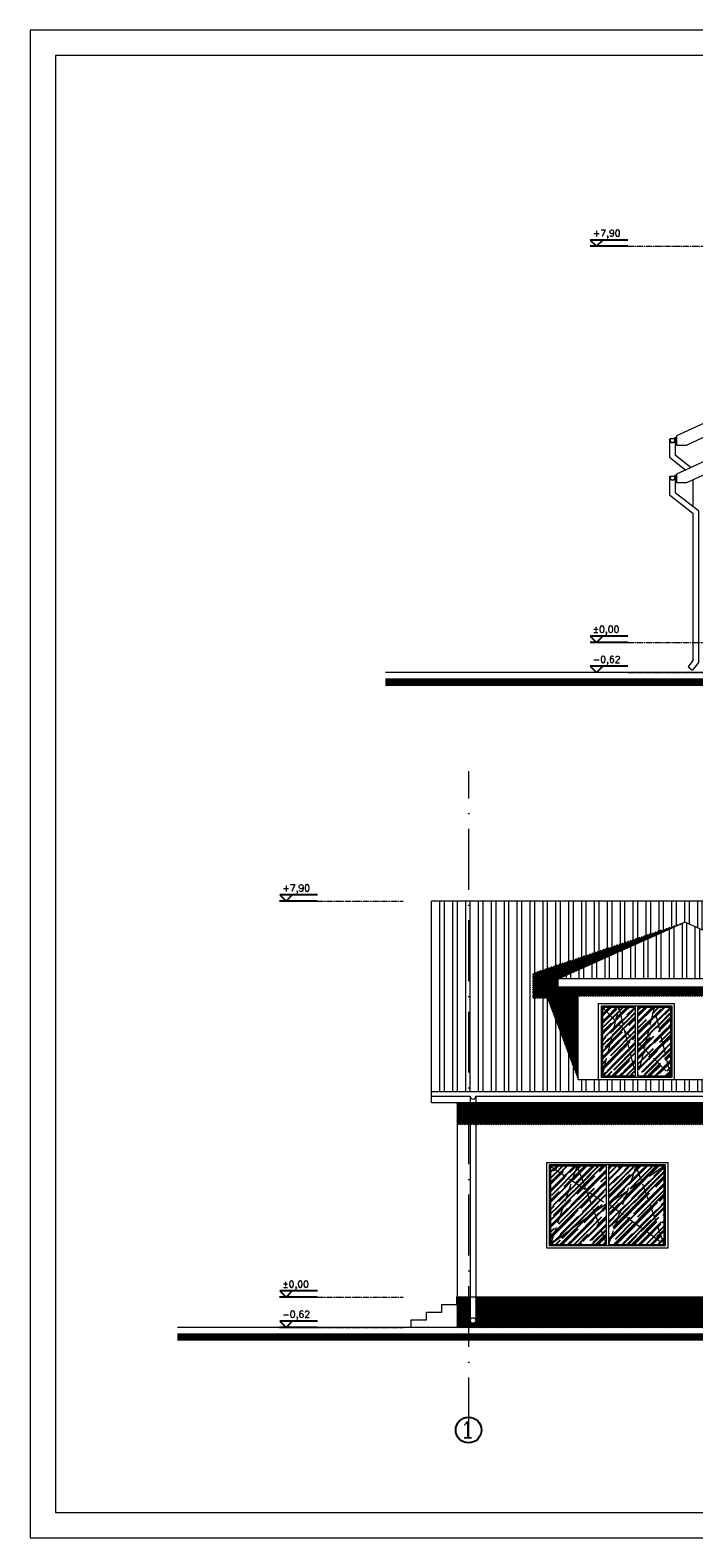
# Model space of a CAD drawing. Header units: millimetres. Extents: x -37273 to 136949, y -1495242345 to -598.
# Tile 19 of 53: x 50878 to 52186, y -14464 to -11494. Entities that reach past the tile are written whole.
import ezdxf

# ---------------------------------------------------------------- set-up
doc = ezdxf.new("R2010")
doc.units = ezdxf.units.MM
for name, pattern in [('ACAD_ISO02W100', [15, 12, -3]), ('ACAD_ISO10W100', [18, 12, -3, 0, -3]), ('HIDDEN', [9.525, 6.35, -3.175])]:
    doc.linetypes.add(name, pattern=pattern)
for name, color, linetype in [('cień1', 250, 'Continuous'), ('okna 1', 251, 'Continuous'), ('OPISY', 4, 'Continuous')]:
    doc.layers.add(name, color=color, linetype=linetype)
for name, color, linetype, lineweight in [('DIM', 15, 'Continuous', 5), ('urządzenia', 252, 'Continuous', 0), ('wymiarowannie', 253, 'Continuous', 5), ('ściany', 190, 'Continuous', 25)]:
    doc.layers.add(name, color=color, linetype=linetype, lineweight=lineweight)
doc.styles.add('op2', font='arial.ttf')
doc.styles.add('ROMANS', font='romans.shx')

# ---------------------------------------------------------------- blocks, each defined once
blk = doc.blocks.new('rynna150')
for p, q in [((-16.5, -6.9), (-16.5, -5.7)), ((-16.5, -5.7), (-16, -5.7)), ((-16, -6.9), (-16, -5.7)), ((-15.8, -6.9), (-16, -6.9)), ((-15.8, -5.7), (-15.8, -6.9)), ((-15.6, -6.9), (-15.6, -5.7)), ((-15.6, -9.4), (-15.6, -7)), ((-14.5, -6.2), (-15.3, -5.5)), ((-15.1, -6.9), (-15, -7)), ((-3.1, -4.7), (-14.5, -4.7)), ((-3.1, -2.1), (-3.1, -9.1)), ((-2, -8.6), (-2.8, -9.3)), ((-2, -5), (-1.2, -4.3)), ((-1.5, -5.8), (-1.5, -5.8)), ((-1, -6.9), (-1, -4.5)), ((-1, -7), (-1, -9.4)), ((-0.7, -4.5), (-0.7, -6.5)), ((-0.7, -6.5), (-0.6, -6.5)), ((-0.6, -7.5), (-0.6, -0.8)), ((0, -6.9), (0, -0.5))]:
    blk.add_line(p, q)
at = {"linetype": 'HIDDEN', "ltscale": 0.05}
for p, q in [((-16, -6.4), (-16.5, -6.4)), ((-16, -6.6), (-16.5, -6.6)), ((-0.6, -5.5), (0, -5.5)), ((-0.6, -5.8), (0, -5.8))]:
    blk.add_line(p, q, dxfattribs=at)
for centre, radius, start, end in [((-16.5, -6.5), 0.318, 90, 270), ((-8.3, -6.9), 8.26, 180, 0), ((-14.9, -5.7), 1.05, 291.9996, 180), ((-8.3, -6.9), 7.7, 180, 0), ((-14.9, -5.7), 0.891, 288.0434, 180), ((-14.9, -5.7), 0.648, 308.41, 180), ((-8.3, -6.9), 7.29, 180, 0), ((-2.4, -9.1), 0.648, 180, 51.59), ((-1.6, -4.5), 1.05, 0, 248.0004), ((-1.6, -4.5), 0.891, 0, 251.9566), ((-1.6, -4.5), 0.648, 0, 231.59), ((0.2, -5.1), 0.318, 270, 90)]:
    blk.add_arc(centre, radius, start, end)
for points in [[(-14.6, -6.5), (-14.9, -6.7), (-15.1, -6.9)], [(-14.5, -6.7), (-14.7, -6.8), (-15, -7)], [(-2, -5.5), (-1.8, -5.6), (-1.6, -5.8)], [(-1.9, -5.4), (-1.7, -5.5), (-1.5, -5.8)]]:
    blk.add_spline(points, degree=3)

msp = doc.modelspace()

# ---------------------------------------------------------------- hatches: boundary and pattern name
at = {"layer": 'cień1', "ltscale": 3}
h = msp.add_hatch(dxfattribs=at)
h.set_pattern_fill('ANSI31', color=250, scale=0.8)
h.set_pattern_definition([(45, (90222.9019, -14136.45), (-1.79605122, 1.79605122), [])])
h.paths.add_polyline_path([(51868.52, -13400.69), (51868.52, -13351.14), (52168.03, -13250.99), (51918.19, -13362.22), (51918.19, -13378.82), (51958.03, -13378.82), (51958.03, -13561.35), (51897.37, -13400.69)])
h = msp.add_hatch(dxfattribs=at)
h.set_pattern_fill('ANSI31', color=250, scale=0.8)
h.set_pattern_definition([(45, (90890.417, -13971.4335), (-1.79605122, 1.79605122), [])])
h.paths.add_polyline_path([(51958.03, -13378.82), (51958.03, -13396.33), (52378.03, -13396.33), (52378.03, -13378.82)])
h = msp.add_hatch(dxfattribs=at)
h.set_pattern_fill('ANSI31', color=250, scale=0.8)
h.set_pattern_definition([(45, (90073.417, -14239.707), (-1.79605122, 1.79605122), [])])
h.paths.add_polyline_path([(51719.03, -13606.76), (53254.62, -13606.76), (53254.62, -13649.7), (51719.03, -13649.7)])
h.paths.add_polyline_path([(53321.03, -13624.45), (54549.03, -13624.45), (54549.03, -13664.61), (53321.03, -13664.61)])
h = msp.add_hatch(dxfattribs=at)
h.set_pattern_fill('ANSI31', color=251, scale=0.8)
h.set_pattern_definition([(45, (90073.417, -14624.1958), (-1.79605122, 1.79605122), [])])
h.paths.add_polyline_path([(51719.03, -14049.1), (51719.03, -13989.1), (51745.19, -13989.1), (51745.19, -14035.38, 1.0092597), (51756.19, -14035.47), (51756.19, -13989.1), (53043.76, -13989.1), (53043.76, -14038.33, 1.0092597), (53054.75, -14038.43), (53054.75, -13989.1), (53321.03, -13989.1), (53321.03, -14049.1)])
h.paths.add_polyline_path([(53321.03, -14049.1), (53321.03, -13989.1), (53347.19, -13989.1), (53347.19, -14038.33, 1.0092597), (53358.19, -14038.43), (53358.19, -13989.1), (54510.25, -13989.1), (54510.25, -14038.33, 1.0092597), (54521.25, -14038.43), (54521.25, -13989.1), (54549.03, -13989.1), (54549.03, -14049.1)])
h.paths.add_polyline_path([(54698.03, -14034.1), (54698.03, -13989.1), (55372.03, -13989.1), (55372.03, -14034.1)])
at = {"layer": 'okna 1'}
h = msp.add_hatch(dxfattribs=at)
h.set_pattern_fill('AR-RROOF', color=251, scale=0.49, angle=45)
h.set_pattern_definition([(45, (86564.07, -14128.95), (10.560781, 28.162083), [186.69, -24.892, 62.23, -12.446]), (45, (86571.375, -14112.845), (-20.505517, 2.904215), [37.338, -4.10718, 74.676, -9.3345]), (45, (86560.99, -14117.069), (39.866949, 51.6598214), [99.568, -17.4244, 49.784, -12.446])])
h.paths.add_polyline_path([(52088.11, -13499.85), (52096.84, -13463.85), (52114.32, -13445.85), (52140.53, -13553.85)])
h.paths.add_polyline_path([(52005.53, -13553.85), (52031.72, -13445.85), (52049.18, -13463.85), (52057.91, -13499.85)])
h.paths.add_polyline_path([(52114.32, -13445.85), (52140.53, -13553.85), (52140.53, -13418.85)])
h.paths.add_polyline_path([(52075, -13553.85), (52088.11, -13499.85), (52140.53, -13553.85)])
h.paths.add_polyline_path([(52005.53, -13553.85), (52031.72, -13445.85), (52005.53, -13418.85)])
h.paths.add_polyline_path([(52005.53, -13553.85), (52057.91, -13499.85), (52071, -13553.85)])
h.paths.add_polyline_path([(52075, -13486.35), (52075, -13418.85), (52107.76, -13418.85), (52096.84, -13463.85)])
h.paths.add_polyline_path([(52038.26, -13418.85), (52071, -13418.85), (52071, -13486.35), (52049.18, -13463.85)])
h.paths.add_polyline_path([(52107.76, -13418.85), (52140.53, -13418.85), (52114.32, -13445.85)])
h.paths.add_polyline_path([(52005.53, -13418.85), (52038.26, -13418.85), (52031.72, -13445.85)])
h.paths.add_polyline_path([(52075, -13553.85), (52088.11, -13499.85), (52075, -13486.35)])
h.paths.add_polyline_path([(52057.91, -13499.85), (52071, -13553.85), (52071, -13486.35)])
h.paths.add_polyline_path([(52075, -13486.35), (52096.84, -13463.85), (52088.11, -13499.85)])
h.paths.add_polyline_path([(52057.91, -13499.85), (52049.18, -13463.85), (52071, -13486.35)])
h.paths.add_polyline_path([(52096.84, -13463.85), (52114.32, -13445.85), (52107.76, -13418.85)])
h.paths.add_polyline_path([(52031.72, -13445.85), (52049.18, -13463.85), (52038.26, -13418.85)])
h = msp.add_hatch(dxfattribs=at)
h.set_pattern_fill('AR-RROOF', color=251, scale=0.49, angle=45)
h.set_pattern_definition([(45, (86462.07, -14460.696), (10.560781, 28.162083), [186.69, -24.892, 62.23, -12.446]), (45, (86469.375, -14444.59), (-20.505517, 2.904215), [37.338, -4.10718, 74.676, -9.3345]), (45, (86458.99, -14448.815), (39.866949, 51.6598214), [99.568, -17.4244, 49.784, -12.446])])
h.paths.add_polyline_path([(52040.19, -13822.09), (52055.12, -13780.3), (52083.17, -13761.43), (52127.53, -13885.6)])
h.paths.add_polyline_path([(51903.53, -13885.6), (51946.15, -13760.28), (51973.52, -13778.69), (51989.98, -13822.71)])
h.paths.add_polyline_path([(52017.5, -13885.6), (52040.19, -13822.09), (52127.53, -13885.6)])
h.paths.add_polyline_path([(51903.53, -13885.6), (51989.98, -13822.71), (52013.5, -13885.6)])
h.paths.add_polyline_path([(52127.53, -13885.6), (52127.53, -13779.6), (52127.53, -13731.6), (52083.17, -13761.43)])
h.paths.add_polyline_path([(51903.53, -13779.6), (51903.53, -13885.6), (51946.15, -13760.28), (51903.53, -13731.6)])
h.paths.add_polyline_path([(51955.9, -13731.6), (52013.5, -13731.6), (52013.5, -13805.6), (51973.52, -13778.69)])
h.paths.add_polyline_path([(52017.5, -13731.6), (52072.51, -13731.6), (52055.12, -13780.3), (52017.5, -13805.6)])
h.paths.add_polyline_path([(52013.5, -13885.6), (52013.5, -13805.6), (51989.98, -13822.71)])
h.paths.add_polyline_path([(52017.5, -13885.6), (52040.19, -13822.09), (52017.5, -13805.6)])
h.paths.add_polyline_path([(52013.5, -13805.6), (51973.52, -13778.69), (51989.98, -13822.71)])
h.paths.add_polyline_path([(52083.17, -13761.43), (52127.53, -13731.6), (52072.51, -13731.6)])
h.paths.add_polyline_path([(52055.12, -13780.3), (52017.5, -13805.6), (52040.19, -13822.09)])
h.paths.add_polyline_path([(51903.53, -13731.6), (51946.15, -13760.28), (51955.9, -13731.6)])
h.paths.add_polyline_path([(52083.17, -13761.43), (52072.51, -13731.6), (52055.12, -13780.3)])
h.paths.add_polyline_path([(51973.52, -13778.69), (51955.9, -13731.6), (51946.15, -13760.28)])
at = {"layer": 'wymiarowannie', "lineweight": 13, "ltscale": 3}
h = msp.add_hatch(dxfattribs=at)
h.set_pattern_fill('STEEL', color=252, scale=8, angle=45)
h.set_pattern_definition([(90, (51669.03, -13585.227), (-25.4, 2e-15), []), (90, (51660.05, -13576.247), (-25.4, 2e-15), [])])
h.paths.add_polyline_path([(51669.03, -13585.23), (51669.03, -13209.46), (53083.1, -13209.46), (53083.1, -13449.4), (53133.1, -13449.4), (53133.1, -13561.35), (53271.03, -13561.35), (53271.03, -13585.23)])
h.paths.add_polyline_path([(52496.19, -13378.82), (52536.03, -13378.82), (52536.03, -13561.35), (52956.03, -13561.35), (52956.03, -13378.82), (52995.87, -13378.82), (52995.87, -13362.22), (52746.03, -13250.99), (52496.19, -13362.22)], flags=16)
h.paths.add_polyline_path([(52771.03, -13556.35), (52771.03, -13416.35), (52911.03, -13416.35), (52911.03, -13556.35)], flags=0)
h.paths.add_polyline_path([(52843, -13418.85), (52843, -13553.85), (52908.53, -13553.85), (52908.53, -13418.85)], flags=0)
h.paths.add_polyline_path([(52843, -13486.35), (52856.11, -13499.85), (52908.53, -13553.85), (52882.32, -13445.85), (52875.76, -13418.85), (52864.84, -13463.85)], flags=0)
h.paths.add_polyline_path([(52773.53, -13553.85), (52773.53, -13418.85), (52839, -13418.85), (52839, -13553.85)], flags=0)
h.paths.add_polyline_path([(52773.53, -13553.85), (52825.91, -13499.85), (52839, -13486.35), (52817.18, -13463.85), (52806.26, -13418.85), (52799.72, -13445.85)], flags=0)
h.paths.add_polyline_path([(52581.03, -13416.35), (52581.03, -13556.35), (52721.03, -13556.35), (52721.03, -13416.35)], flags=0)
h.paths.add_polyline_path([(52653, -13418.85), (52653, -13553.85), (52718.53, -13553.85), (52718.53, -13418.85)], flags=0)
h.paths.add_polyline_path([(52718.53, -13553.85), (52692.32, -13445.85), (52685.76, -13418.85), (52674.84, -13463.85), (52653, -13486.35), (52666.11, -13499.85)], flags=0)
h.paths.add_polyline_path([(52583.53, -13553.85), (52583.53, -13418.85), (52649, -13418.85), (52649, -13553.85)], flags=0)
h.paths.add_polyline_path([(52583.53, -13553.85), (52635.91, -13499.85), (52649, -13486.35), (52627.18, -13463.85), (52616.26, -13418.85), (52609.72, -13445.85)], flags=0)
h.paths.add_polyline_path([(51918.19, -13378.82), (51958.03, -13378.82), (51958.03, -13561.35), (52378.03, -13561.35), (52378.03, -13378.82), (52417.87, -13378.82), (52417.87, -13362.22), (52168.03, -13250.99), (51918.19, -13362.22)], flags=16)
h.paths.add_polyline_path([(52003.03, -13556.35), (52003.03, -13416.35), (52143.03, -13416.35), (52143.03, -13556.35)], flags=0)
h.paths.add_polyline_path([(52075, -13418.85), (52075, -13553.85), (52140.53, -13553.85), (52140.53, -13418.85)], flags=0)
h.paths.add_polyline_path([(52075, -13486.35), (52088.11, -13499.85), (52140.53, -13553.85), (52114.32, -13445.85), (52107.76, -13418.85), (52096.84, -13463.85)], flags=0)
h.paths.add_polyline_path([(52005.53, -13418.85), (52005.53, -13553.85), (52071, -13553.85), (52071, -13418.85)], flags=0)
h.paths.add_polyline_path([(52005.53, -13553.85), (52057.91, -13499.85), (52071, -13486.35), (52049.18, -13463.85), (52038.26, -13418.85), (52031.72, -13445.85)], flags=0)
h.paths.add_polyline_path([(52193.03, -13556.35), (52193.03, -13416.35), (52333.03, -13416.35), (52333.03, -13556.35)], flags=0)
h.paths.add_polyline_path([(52265, -13418.85), (52265, -13553.85), (52330.53, -13553.85), (52330.53, -13418.85)], flags=0)
h.paths.add_polyline_path([(52265, -13486.35), (52278.11, -13499.85), (52330.53, -13553.85), (52304.32, -13445.85), (52297.76, -13418.85), (52286.84, -13463.85)], flags=0)
h.paths.add_polyline_path([(52195.53, -13418.85), (52195.53, -13553.85), (52261, -13553.85), (52261, -13418.85)], flags=0)
h.paths.add_polyline_path([(52195.53, -13553.85), (52247.91, -13499.85), (52261, -13486.35), (52239.18, -13463.85), (52228.26, -13418.85), (52221.72, -13445.85)], flags=0)
h = msp.add_hatch(dxfattribs=at)
h.set_pattern_fill('STEEL', color=252, scale=8, angle=45)
h.set_pattern_definition([(90, (51918.19, -13362.223), (-25.4, 2e-15), []), (90, (51909.21, -13353.243), (-25.4, 2e-15), [])])
h.paths.add_polyline_path([(51918.19, -13362.22), (52168.03, -13250.99), (52417.87, -13362.22)])
h.paths.add_polyline_path([(52496.19, -13362.22), (52746.03, -13250.99), (52995.87, -13362.22)])

# ---------------------------------------------------------------- linework, layer by layer
at = {"layer": 'DIM', "ltscale": 0.1}
for points in [[(50877.53, -14463.69), (56803.86, -14463.69), (56803.86, -11493.69), (50877.53, -11493.69)], [(50927.53, -14413.69), (56753.86, -14413.69), (56753.86, -11543.69), (50927.53, -11543.69)]]:
    msp.add_lwpolyline(points, close=True, dxfattribs=at)
at = {"layer": 'OPISY', "color": 4}
for p, q in [((52055.82, -11907.12), (51981.66, -11907.12)), ((51981.66, -11907.12), (51994.01, -11919.47)), ((52006.36, -11907.12), (51994.01, -11919.47)), ((52055.58, -11919.47), (51981.43, -11919.47)), ((52055.58, -12699.73), (51981.43, -12699.73)), ((52055.82, -12687.38), (51981.66, -12687.38)), ((51981.66, -12687.38), (51994.01, -12699.73)), ((52006.36, -12687.38), (51994.01, -12699.73)), ((52055.82, -12746.76), (51981.66, -12746.76)), ((51981.66, -12746.76), (51994.01, -12759.11)), ((52006.36, -12746.76), (51994.01, -12759.11)), ((51443.54, -13209.46), (51369.38, -13209.46)), ((51443.77, -13197.11), (51369.62, -13197.11)), ((51369.62, -13197.11), (51381.97, -13209.46)), ((51394.31, -13197.11), (51381.97, -13209.46)), ((51443.77, -13977.36), (51369.62, -13977.36)), ((51369.62, -13977.36), (51381.97, -13989.71)), ((51394.31, -13977.36), (51381.97, -13989.71)), ((51443.54, -13989.71), (51369.38, -13989.71)), ((51443.77, -14036.75), (51369.62, -14036.75)), ((51369.62, -14036.75), (51381.97, -14049.1)), ((51394.31, -14036.75), (51381.97, -14049.1)), ((51443.54, -14049.1), (51369.38, -14049.1))]:
    msp.add_line(p, q, dxfattribs=at)
at = {"layer": 'urządzenia', "linetype": 'ACAD_ISO10W100'}
for p, q in [((52055.58, -11919.47), (52725.77, -11919.47)), ((52055.58, -12699.73), (52225.05, -12699.73)), ((52055.58, -12759.11), (52225.05, -12759.11)), ((51443.54, -13209.46), (51613.01, -13209.46)), ((51443.54, -13989.71), (51613.01, -13989.71)), ((51443.54, -14049.1), (51613.01, -14049.1))]:
    msp.add_line(p, q, dxfattribs=at)
at = {"layer": 'urządzenia', "ltscale": 3}
msp.add_line((51903.53, -13731.6), (51903.53, -13779.6), dxfattribs=at)
at = {"layer": 'wymiarowannie', "color": 5, "lineweight": 13, "ltscale": 3}
for p, q in [((52502.65, -12131.38), (52151.67, -12292.9)), ((52502.65, -12158.03), (52172.15, -12310.9)), ((52151.67, -12292.9), (52151.65, -12310.9)), ((52151.65, -12310.9), (52172.15, -12310.9)), ((51918.19, -13362.22), (52168.03, -13250.99)), ((52417.87, -13362.22), (52168.03, -13250.99)), ((51918.19, -13378.82), (51918.19, -13362.22)), ((52417.87, -13362.22), (51918.19, -13362.22)), ((52417.87, -13378.82), (51918.19, -13378.82)), ((51958.03, -13561.35), (51958.03, -13378.82)), ((51998.03, -13561.35), (51998.03, -13411.35)), ((51998.03, -13411.35), (52148.03, -13411.35)), ((52003.03, -13416.35), (52003.03, -13556.35)), ((52143.03, -13416.35), (52003.03, -13416.35)), ((52005.53, -13418.85), (52005.53, -13553.85)), ((52071, -13418.85), (52005.53, -13418.85)), ((52071, -13553.85), (52071, -13418.85)), ((52140.53, -13418.85), (52075, -13418.85)), ((52075, -13418.85), (52075, -13553.85)), ((52140.53, -13553.85), (52140.53, -13418.85)), ((52143.03, -13556.35), (52143.03, -13416.35)), ((52148.03, -13561.35), (52148.03, -13411.35)), ((52378.03, -13561.35), (51958.03, -13561.35)), ((52148.03, -13561.35), (51998.03, -13561.35)), ((52003.03, -13556.35), (52143.03, -13556.35)), ((52005.53, -13553.85), (52071, -13553.85)), ((52075, -13553.85), (52140.53, -13553.85)), ((53271.03, -13585.23), (51669.03, -13585.23)), ((51896.03, -13893.1), (51896.03, -13724.1)), ((51896.03, -13724.1), (52135.03, -13724.1)), ((51901.03, -13729.1), (51901.03, -13888.1)), ((52130.03, -13729.1), (51901.03, -13729.1)), ((52013.5, -13731.6), (51903.53, -13731.6)), ((52013.5, -13885.6), (52013.5, -13731.6)), ((52127.53, -13731.6), (52017.5, -13731.6)), ((52017.5, -13731.6), (52017.5, -13885.6)), ((52127.53, -13779.6), (52127.53, -13731.6)), ((52130.03, -13888.1), (52130.03, -13729.1)), ((52135.03, -13893.1), (52135.03, -13724.1)), ((51903.53, -13779.6), (51903.53, -13885.6)), ((52127.53, -13885.6), (52127.53, -13779.6)), ((52135.03, -13893.1), (51896.03, -13893.1)), ((51901.03, -13888.1), (52130.03, -13888.1)), ((51903.53, -13885.6), (52013.5, -13885.6)), ((52017.5, -13885.6), (52127.53, -13885.6))]:
    msp.add_line(p, q, dxfattribs=at)
at = {"layer": 'wymiarowannie', "color": 0, "lineweight": 13, "ltscale": 3}
for p, q in [((55732.37, -12759.11), (51578.31, -12759.11)), ((54549.03, -14049.1), (51168.16, -14049.1))]:
    msp.add_line(p, q, dxfattribs=at)
at = {"layer": 'wymiarowannie', "color": 252, "lineweight": 13, "ltscale": 3}
for p, q in [((52174.45, -12747.59), (52183.15, -12754.32)), ((51745.19, -13593.96), (51669.03, -13593.96)), ((51756.19, -13593.86), (53271.03, -13593.86)), ((51718.95, -13989.1), (54549.03, -13989.1))]:
    msp.add_line(p, q, dxfattribs=at)
at = {"layer": 'wymiarowannie', "color": 251, "linetype": 'ACAD_ISO10W100', "lineweight": 13, "ltscale": 10}
msp.add_line((51742.03, -14267.7), (51742.03, -12953.39), dxfattribs=at)
at = {"layer": 'wymiarowannie', "color": 7, "lineweight": 13, "ltscale": 3}
for p, q in [((51669.03, -13606.76), (51669.03, -13209.46)), ((53083.1, -13209.46), (51669.03, -13209.46)), ((53271.03, -13606.76), (51669.03, -13606.76)), ((51719.03, -13606.76), (51719.03, -14049.1))]:
    msp.add_line(p, q, dxfattribs=at)
at = {"layer": 'wymiarowannie', "color": 252, "linetype": 'ACAD_ISO02W100', "lineweight": 13, "ltscale": 3}
for p, q in [((52005.53, -13418.85), (52071, -13486.35)), ((52005.53, -13553.85), (52038.26, -13418.85)), ((52038.26, -13418.85), (52071, -13553.85)), ((52140.53, -13418.85), (52075, -13486.35)), ((52107.76, -13418.85), (52075, -13553.85)), ((52140.53, -13553.85), (52107.76, -13418.85)), ((52071, -13486.35), (52005.53, -13553.85)), ((52075, -13486.35), (52140.53, -13553.85)), ((51903.53, -13731.6), (52013.5, -13805.6)), ((51903.53, -13885.6), (51955.9, -13731.6)), ((51955.9, -13731.6), (52013.5, -13885.6)), ((52127.53, -13731.6), (52017.5, -13805.6)), ((52072.51, -13731.6), (52017.5, -13885.6)), ((52127.53, -13885.6), (52072.51, -13731.6)), ((52013.5, -13805.6), (51903.53, -13885.6)), ((52017.5, -13805.6), (52127.53, -13885.6))]:
    msp.add_line(p, q, dxfattribs=at)
at = {"layer": 'wymiarowannie', "color": 5, "lineweight": 13, "ltscale": 3}
for points in [[(52452.67, -12230.11), (52151.66, -12368.63), (52151.65, -12385.02), (52171.81, -12385.02), (52472.81, -12247.37)], [(51628.95, -14049.1), (51628.95, -14034.1), (51658.95, -14034.1), (51658.95, -14019.1), (51688.95, -14019.1), (51688.95, -14004.1), (51718.95, -14004.1), (51718.95, -13989.1), (51718.95, -13989.1)]]:
    msp.add_lwpolyline(points, dxfattribs=at)
at = {"layer": 'wymiarowannie', "color": 252, "lineweight": 13, "ltscale": 3}
for points in [[(52138.16, -12302.9), (52138.16, -12335.17), (52170.11, -12360.14)], [(52149.16, -12302.9), (52149.16, -12330.37), (52180.9, -12355.18)], [(52138.16, -12376.9), (52138.16, -12409.17), (52183.88, -12444.91), (52183.88, -12735.4), (52174.45, -12747.59)], [(52149.16, -12376.9), (52149.16, -12404.37), (52194.88, -12440.11), (52194.88, -12739.16), (52183.15, -12754.32)], [(52183.88, -12379.5), (52183.88, -12431.52)], [(51745.19, -13593.96), (51745.19, -13734.9), (51745.19, -13734.9), (51745.19, -14035.58), (51745.19, -14035.58)], [(51756.19, -13595.89), (51756.19, -13730.1), (51756.19, -13730.1), (51756.19, -14035.47), (51756.19, -14035.47)]]:
    msp.add_lwpolyline(points, dxfattribs=at)
at = {"layer": 'wymiarowannie', "color": 252, "lineweight": 13, "ltscale": 3, "const_width": 15}
for points in [[(51577.88, -12778.04), (55741.79, -12778.04)], [(51167.73, -14068.03), (54561.91, -14068.03), (54561.91, -14053.03), (55770.41, -14053.03)]]:
    msp.add_lwpolyline(points, dxfattribs=at)
at = {"layer": 'wymiarowannie', "color": 252, "lineweight": 13, "ltscale": 3}
msp.add_circle((51750.69, -14035.48), 5.5, dxfattribs=at)
msp.add_arc((51750.69, -13593.86), 5.5, 180, 0, dxfattribs=at)
at = {"layer": 'ściany', "color": 5, "ltscale": 100}
msp.add_circle((51741.85, -14251.29), 25.39, dxfattribs=at)

# ---------------------------------------------------------------- block references
at = {"layer": 'wymiarowannie', "color": 252, "lineweight": 13, "ltscale": 3, "xscale": 0.7200000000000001, "yscale": 0.7200000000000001, "zscale": 0.7200000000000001}
for p in [(52149.77, -12295.29), (52149.77, -12369.29)]:
    msp.add_blockref('rynna150', p, dxfattribs=at)

# ---------------------------------------------------------------- texts
at = {"layer": 'OPISY', "color": 4, "style": 'ROMANS'}
for s, p in [('+7,90', (51986.54, -11900.27)), ('%%P0,00', (51986.54, -12680.53)), ('-0,62', (51986.54, -12739.91)), ('+7,90', (51374.5, -13190.26)), ('%%P0,00', (51374.5, -13970.52)), ('-0,62', (51374.5, -14029.9))]:
    msp.add_text(s, height=13.328, dxfattribs=at).set_placement(p)
at = {"layer": 'OPISY', "color": 4, "ltscale": 3, "style": 'op2', "width": 0.7}
msp.add_text('1', height=35, dxfattribs=at).set_placement((51730.39, -14268.58))

doc.saveas('drawing.dxf')
